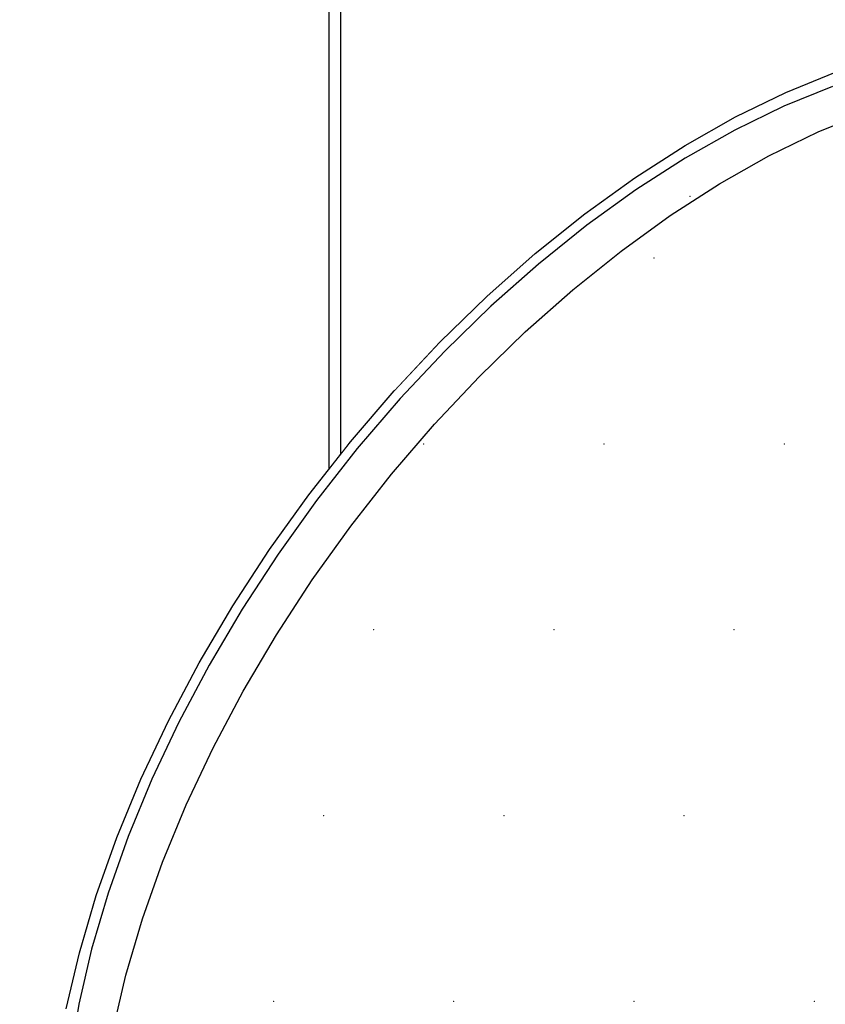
# Model space of a CAD drawing. Header units: millimetres. Extents: x 1798021 to 1815325, y -2500 to 6534.
# Tile 44 of 98: x 1805341 to 1805435, y 4914 to 5029. Entities that reach past the tile are written whole.
import ezdxf

# ---------------------------------------------------------------- set-up
doc = ezdxf.new("R2010")
doc.units = ezdxf.units.MM
doc.header["$MEASUREMENT"] = 0
doc.linetypes.add('Wipeout_Contour', pattern=[1000, 0, -1000])
for name, color, linetype in [('3 - SVĚTLA.3D', 7, 'Continuous'), ('4 - PRVKY ZÁMEČNICKÉ.3D', 7, 'Continuous'), ('Nové_4 - ZDIVO - STĚNY NENOSNÉ.3D', 7, 'Continuous'), ('Nové_Výplně - Povrchové', 7, 'Continuous'), ('Výplně - Povrchové', 7, 'Continuous')]:
    doc.layers.add(name, color=color, linetype=linetype)

# ---------------------------------------------------------------- blocks, each defined once
blk = doc.blocks.new('Řez_16', base_point=(1118812.4, 0))
at = {"color": 254, "linetype": 'Wipeout_Contour', "lineweight": 0, "ltscale": 287125239.6871727}
blk.add_wipeout([(1803569.96, 4604.29), (1803525.66, 4536.08), (1803600.03, 4385.91), (1808975.02, 5237.22), (1808974.93, 5239.5), (1808975.11, 5243.28), (1808975.65, 5246.61), (1808976.55, 5249.45), (1808977.79, 5251.81), (1808979.37, 5253.65), (1808981.29, 5254.98), (1808982.91, 5255.98), (1808983.01, 5256.01), (1808983.32, 5256.23), (1809116.02, 5337.76), (1805901.11, 4943.02), (1805926.98, 4927.12), (1805927.29, 4926.9), (1805927.39, 4926.87), (1805929.02, 4925.87), (1805930.93, 4924.54), (1805932.51, 4922.7), (1805933.76, 4920.34), (1805934.65, 4917.5), (1805935.19, 4914.17), (1805935.37, 4910.4), (1805935.2, 4906.19), (1805934.67, 4901.57), (1805933.78, 4896.58), (1805932.55, 4891.24), (1805930.97, 4885.58), (1805929.06, 4879.65), (1805926.84, 4873.47), (1805924.31, 4867.1), (1805921.48, 4860.55), (1805918.39, 4853.88), (1805915.04, 4847.13), (1805911.46, 4840.33), (1805907.67, 4833.54), (1805903.69, 4826.79), (1805899.55, 4820.12), (1805895.27, 4813.57), (1805890.88, 4807.19), (1805886.4, 4801.02), (1805881.87, 4795.08), (1805877.31, 4789.43), (1805872.75, 4784.09), (1805868.22, 4779.1), (1805863.74, 4774.48), (1805859.35, 4770.27), (1805855.07, 4766.49), (1805850.92, 4763.17), (1805846.94, 4760.32), (1805843.14, 4757.97), (1805839.56, 4756.12), (1805836.2, 4754.8), (1805833.1, 4754), (1805830.27, 4753.73), (1805827.74, 4754), (1805825.5, 4754.8), (1805823.88, 4755.8), (1805823.56, 4756.01), (1805823.47, 4756.05), (1805674.54, 4847.55), (1805672.67, 4848.84), (1805672.1, 4849.05), (1805662.34, 4855.05), (1805660.42, 4856.37), (1805658.84, 4858.22), (1805657.6, 4860.57), (1805656.7, 4863.42), (1805656.16, 4866.74), (1805655.98, 4870.52), (1805656.15, 4874.73), (1805656.69, 4879.35), (1805657.57, 4884.34), (1805658.81, 4889.68), (1805660.38, 4895.33), (1805662.29, 4901.27), (1805664.51, 4907.44), (1805667.05, 4913.82), (1805667.25, 4914.3), (1805621.97, 4908.74), (1805623.24, 4906.19), (1805624.91, 4901.57), (1805626.12, 4896.58), (1805626.89, 4891.24), (1805627.19, 4885.58), (1805627.03, 4879.65), (1805626.41, 4873.47), (1805625.34, 4867.1), (1805623.81, 4860.55), (1805621.85, 4853.88), (1805619.46, 4847.13), (1805616.65, 4840.33), (1805613.45, 4833.54), (1805609.87, 4826.79), (1805605.93, 4820.12), (1805601.67, 4813.57), (1805597.1, 4807.19), (1805592.25, 4801.02), (1805587.16, 4795.08), (1805581.86, 4789.43), (1805576.37, 4784.09), (1805570.74, 4779.1), (1805564.99, 4774.48), (1805559.17, 4770.27), (1805553.3, 4766.49), (1805547.43, 4763.17), (1805541.58, 4760.32), (1805535.81, 4757.97), (1805530.13, 4756.12), (1805524.6, 4754.8), (1805519.23, 4754), (1805514.07, 4753.73), (1805509.14, 4754), (1805504.48, 4754.8), (1805500.12, 4756.12), (1805496.08, 4757.97), (1805492.39, 4760.32), (1805491.06, 4761.32), (1805490.88, 4761.47), (1805490.73, 4761.57), (1805369.32, 4853.07), (1805368.26, 4853.98), (1805367.33, 4854.57), (1805359.37, 4860.57), (1805356.05, 4863.42), (1805353.11, 4866.74), (1805350.59, 4870.52), (1805348.49, 4874.73), (1805348.34, 4875.15), (1805203.57, 4857.37), (1805200.87, 4850.4), (1805197.56, 4843.28), (1805193.79, 4836.4), (1805189.59, 4829.78), (1805184.96, 4823.47), (1805179.95, 4817.52), (1805174.59, 4811.95), (1805168.91, 4806.8), (1805162.94, 4802.1), (1805156.72, 4797.89), (1805150.29, 4794.18), (1805143.69, 4791.01), (1805136.96, 4788.38), (1805130.14, 4786.33), (1805123.27, 4784.85), (1805116.4, 4783.95), (1805109.57, 4783.66), (1805102.81, 4783.95), (1805096.18, 4784.85), (1805089.71, 4786.33), (1805083.44, 4788.38), (1805077.41, 4791.01), (1805076.44, 4791.53), (1805076.24, 4791.64), (1805076.2, 4791.66), (1805002.45, 4831.18)], dxfattribs=at).dxf.layer = 'Výplně - Povrchové'
at = {"color": 254, "linetype": 'Wipeout_Contour', "lineweight": 0, "ltscale": 10843146.4861059}
blk.add_wipeout([(1808975.02, 5237.22), (1803600.03, 4385.91), (1803604.58, 4376.71), (1808976.2, 5227.49), (1808975.64, 5230.68), (1808975.1, 5235.29)], dxfattribs=at).dxf.layer = 'Výplně - Povrchové'
blk = doc.blocks.new('Řez_18', base_point=(1118812.4, 0))
at = {"color": 254, "linetype": 'Wipeout_Contour', "lineweight": 0, "ltscale": 72210743.34974928}
blk.add_wipeout([(1805062.58, 5053.08), (1805135.91, 5053.08), (1805135.91, 4986.45), (1805142.28, 4982.96), (1805150.19, 4977.93), (1805157.73, 4972.41), (1805164.85, 4966.42), (1805171.51, 4960.01), (1805177.66, 4953.22), (1805183.28, 4946.08), (1805188.32, 4938.65), (1805192.75, 4930.96), (1805196.54, 4923.07), (1805199.68, 4915.02), (1805202.14, 4906.87), (1805203.91, 4898.66), (1805204.97, 4890.44), (1805205.33, 4882.27), (1805204.97, 4874.2), (1805204.05, 4867.3), (1805345.55, 4884.68), (1805344.84, 4889.68), (1805344.54, 4895.33), (1805344.69, 4901.27), (1805345.31, 4907.44), (1805346.39, 4913.82), (1805347.91, 4920.37), (1805349.88, 4927.04), (1805352.27, 4933.79), (1805355.08, 4940.58), (1805358.28, 4947.38), (1805361.86, 4954.13), (1805365.79, 4960.8), (1805370.06, 4967.35), (1805374.63, 4973.72), (1805377.01, 4976.76), (1805377.01, 5053.08), (1805432.58, 5053.08), (1805432.58, 5061.08), (1805062.58, 5061.08)], dxfattribs=at).dxf.layer = 'Výplně - Povrchové'
at = {"color": 254, "linetype": 'Wipeout_Contour', "lineweight": 0, "ltscale": 45136291.99829362}
blk.add_wipeout([(1805384.61, 5051.08), (1805384.61, 4985.88), (1805389.87, 4991.49), (1805395.35, 4996.83), (1805400.99, 5001.82), (1805406.74, 5006.44), (1805412.56, 5010.65), (1805418.43, 5014.42), (1805424.3, 5017.75), (1805430.14, 5020.59), (1805435.92, 5022.95), (1805441.59, 5024.79), (1805447.13, 5026.12), (1805452.5, 5026.92), (1805457.66, 5027.19), (1805462.58, 5026.92), (1805467.24, 5026.12), (1805471.61, 5024.79), (1805475.65, 5022.95), (1805479.34, 5020.59), (1805487.3, 5014.59), (1805488.36, 5013.69), (1805489.29, 5013.09), (1805506.85, 4999.86), (1805506.85, 5051.08)], dxfattribs=at).dxf.layer = 'Výplně - Povrchové'
at = {"color": 254, "linetype": 'Wipeout_Contour', "lineweight": 0, "ltscale": 25300871.52538005}
blk.add_wipeout([(1805417.15, 5101.08), (1806042.58, 5101.08), (1806042.58, 5061.08), (1805762.58, 5061.08), (1805762.58, 5053.08), (1805786.86, 5053.08), (1805786.86, 5013.21), (1805887.71, 4951.25), (1809123.44, 5348.54), (1809123.44, 5382.19), (1809147.73, 5382.19), (1809147.73, 5390.19), (1808867.73, 5390.19), (1808867.73, 5402.97)], dxfattribs=at).dxf.layer = 'Výplně - Povrchové'
blk = doc.blocks.new('Řez_20', base_point=(1118812.4, 0))
at = {"color": 254, "linetype": 'Wipeout_Contour', "lineweight": 0, "ltscale": 412533108.0059386}
blk.add_wipeout([(1800920.22, 500), (1804497.49, 500), (1804497.49, 2600), (1805397.49, 2600), (1805397.49, 500), (1806676.49, 500), (1806676.49, 502.46), (1806976.49, 502.46), (1806976.49, 500), (1809927.49, 500), (1809927.49, 2600), (1810827.49, 2600), (1810827.49, 500), (1812755.49, 500), (1812755.49, 2087.56), (1811335.88, 5601.22), (1810067.73, 5400.37), (1810067.73, 5390.19), (1810003.47, 5390.19), (1809952.96, 5382.19), (1809956.06, 5382.19), (1809956.06, 5304.84), (1809959.69, 5298.21), (1809962.99, 5291.1), (1809965.82, 5283.8), (1809968.14, 5276.36), (1809969.95, 5268.83), (1809971.23, 5261.25), (1809971.98, 5253.67), (1809972.19, 5246.14), (1809971.86, 5238.7), (1809970.99, 5231.4), (1809969.59, 5224.29), (1809967.67, 5217.4), (1809965.23, 5210.78), (1809962.3, 5204.47), (1809958.89, 5198.52), (1809955.02, 5192.95), (1809950.71, 5187.8), (1809946, 5183.11), (1809940.91, 5178.89), (1809935.48, 5175.19), (1809929.73, 5172.01), (1809923.93, 5168.9), (1809923.73, 5168.82), (1809922.48, 5168.13), (1809834.1, 5120.76), (1809834.07, 5120.75), (1809833.86, 5120.63), (1809832.89, 5120.12), (1809826.87, 5117.49), (1809820.6, 5115.43), (1809814.13, 5113.95), (1809807.49, 5113.06), (1809800.74, 5112.76), (1809793.9, 5113.06), (1809787.03, 5113.95), (1809780.16, 5115.43), (1809773.34, 5117.49), (1809766.61, 5120.12), (1809760.01, 5123.29), (1809753.58, 5127), (1809747.36, 5131.21), (1809741.39, 5135.91), (1809735.71, 5141.06), (1809730.35, 5146.63), (1809725.34, 5152.58), (1809720.72, 5158.89), (1809716.51, 5165.5), (1809712.74, 5172.39), (1809709.43, 5179.51), (1809706.61, 5186.81), (1809704.28, 5194.25), (1809702.48, 5201.78), (1809701.19, 5209.36), (1809700.45, 5216.94), (1809700.24, 5224.47), (1809700.57, 5231.91), (1809701.43, 5239.21), (1809702.83, 5246.32), (1809704.76, 5253.21), (1809707.19, 5259.83), (1809710.13, 5266.13), (1809713.54, 5272.09), (1809717.41, 5277.66), (1809721.71, 5282.81), (1809726.42, 5287.5), (1809731.51, 5291.72), (1809736.95, 5295.42), (1809742.7, 5298.6), (1809743.66, 5299.11), (1809743.7, 5299.13), (1809743.91, 5299.24), (1809774.39, 5315.58), (1809774.39, 5353.91), (1809533.29, 5315.72), (1809533.29, 5305.87), (1809535.67, 5302.83), (1809540.24, 5296.45), (1809544.51, 5289.91), (1809548.44, 5283.24), (1809552.02, 5276.49), (1809555.22, 5269.69), (1809558.03, 5262.9), (1809560.42, 5256.14), (1809562.39, 5249.47), (1809563.91, 5242.93), (1809564.99, 5236.55), (1809565.61, 5230.37), (1809565.77, 5224.44), (1809565.46, 5218.79), (1809564.7, 5213.45), (1809563.48, 5208.45), (1809561.82, 5203.84), (1809559.72, 5199.63), (1809557.19, 5195.85), (1809554.26, 5192.53), (1809550.93, 5189.68), (1809542.97, 5183.68), (1809542.04, 5183.09), (1809540.98, 5182.18), (1809419.57, 5090.68), (1809419.42, 5090.58), (1809419.24, 5090.43), (1809417.92, 5089.43), (1809414.22, 5087.08), (1809410.18, 5085.23), (1809405.82, 5083.91), (1809401.16, 5083.11), (1809396.23, 5082.84), (1809391.07, 5083.11), (1809385.71, 5083.91), (1809380.17, 5085.23), (1809374.5, 5087.08), (1809368.72, 5089.43), (1809362.88, 5092.28), (1809357, 5095.6), (1809351.14, 5099.38), (1809345.31, 5103.59), (1809339.56, 5108.2), (1809333.93, 5113.2), (1809328.44, 5118.54), (1809323.14, 5124.19), (1809318.05, 5130.12), (1809313.2, 5136.3), (1809308.63, 5142.68), (1809304.37, 5149.22), (1809300.44, 5155.89), (1809296.86, 5162.65), (1809293.65, 5169.44), (1809290.85, 5176.24), (1809288.45, 5182.99), (1809286.49, 5189.66), (1809284.96, 5196.2), (1809283.89, 5202.58), (1809283.27, 5208.76), (1809283.11, 5214.69), (1809283.42, 5220.35), (1809284.18, 5225.69), (1809285.4, 5230.68), (1809287.06, 5235.29), (1809289.16, 5239.5), (1809291.69, 5243.28), (1809294.62, 5246.6), (1809297.95, 5249.45), (1809299.27, 5250.45), (1809299.43, 5250.55), (1809299.6, 5250.7), (1809346.65, 5286.16), (1809231.35, 5267.9), (1809233.99, 5262.9), (1809237.34, 5256.14), (1809240.43, 5249.47), (1809243.26, 5242.93), (1809245.79, 5236.55), (1809248.01, 5230.37), (1809249.92, 5224.44), (1809251.5, 5218.79), (1809252.73, 5213.45), (1809253.62, 5208.45), (1809254.15, 5203.84), (1809254.32, 5199.63), (1809254.14, 5195.85), (1809253.6, 5192.53), (1809252.71, 5189.68), (1809251.46, 5187.33), (1809249.88, 5185.48), (1809247.97, 5184.16), (1809238.2, 5178.16), (1809237.63, 5177.95), (1809235.76, 5176.66), (1809086.83, 5085.16), (1809086.74, 5085.12), (1809086.43, 5084.91), (1809084.8, 5083.91), (1809082.57, 5083.11), (1809080.03, 5082.84), (1809077.2, 5083.11), (1809074.1, 5083.91), (1809070.74, 5085.23), (1809067.16, 5087.08), (1809063.36, 5089.43), (1809059.38, 5092.28), (1809055.23, 5095.6), (1809050.95, 5099.38), (1809046.56, 5103.59), (1809042.08, 5108.2), (1809037.55, 5113.2), (1809032.99, 5118.54), (1809028.43, 5124.19), (1809023.9, 5130.12), (1809019.42, 5136.3), (1809015.03, 5142.68), (1809010.75, 5149.22), (1809006.61, 5155.89), (1809002.63, 5162.65), (1808998.84, 5169.44), (1808995.26, 5176.24), (1808991.91, 5182.99), (1808988.82, 5189.66), (1808986, 5196.2), (1808983.46, 5202.58), (1808981.24, 5208.76), (1808979.33, 5214.69), (1808977.76, 5220.35), (1808976.52, 5225.69), (1808976.2, 5227.49), (1803604.58, 4376.71)], dxfattribs=at).dxf.layer = 'Nové_Výplně - Povrchové'
blk = doc.blocks.new('Řez_56', base_point=(1118812.4, 0))
at = {"color": 254, "linetype": 'Wipeout_Contour', "lineweight": 0, "ltscale": 10844884.70980289}
blk.add_wipeout([(1803582.48, 5031.92), (1803573.7, 5017.57), (1803606.61, 4952.52), (1811334.5, 5628.62), (1811372.6, 5699.87), (1811367.29, 5713)], dxfattribs=at).dxf.layer = 'Výplně - Povrchové'
at = {"color": 254, "linetype": 'Wipeout_Contour', "lineweight": 0, "ltscale": 7229912.499028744}
blk.add_wipeout([(1811334.5, 5628.62), (1803606.61, 4952.52), (1803611.38, 4943.1), (1811328.98, 5618.3)], dxfattribs=at).dxf.layer = 'Výplně - Povrchové'
blk = doc.blocks.new('Řez_63', base_point=(1118812.4, 0))
at = {"color": 254, "linetype": 'Wipeout_Contour', "lineweight": 0, "ltscale": 7221766.897903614}
blk.add_wipeout([(1805429.93, 5018.99), (1805433.91, 5015.99), (1805439.57, 5018.3), (1805435.59, 5021.3)], dxfattribs=at).dxf.layer = 'Výplně - Povrchové'
at = {"color": 254, "linetype": 'Wipeout_Contour', "lineweight": 0, "ltscale": 7221454.899481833}
blk.add_wipeout([(1805353.61, 4933.92), (1805357.59, 4930.92), (1805360.34, 4937.58), (1805356.36, 4940.58)], dxfattribs=at).dxf.layer = 'Výplně - Povrchové'
at = {"color": 254, "linetype": 'Wipeout_Contour', "lineweight": 0, "ltscale": 7221744.096901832}
blk.add_wipeout([(1805424.2, 5016.2), (1805428.18, 5013.2), (1805433.91, 5015.99), (1805429.93, 5018.99)], dxfattribs=at).dxf.layer = 'Výplně - Povrchové'
at = {"color": 254, "linetype": 'Wipeout_Contour', "lineweight": 0, "ltscale": 7221444.634175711}
blk.add_wipeout([(1805353.61, 4933.92), (1805351.27, 4927.31), (1805355.25, 4924.31), (1805357.59, 4930.92)], dxfattribs=at).dxf.layer = 'Výplně - Povrchové'
at = {"color": 254, "linetype": 'Wipeout_Contour', "lineweight": 0, "ltscale": 7221721.100465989}
blk.add_wipeout([(1805424.2, 5016.2), (1805418.45, 5012.95), (1805422.43, 5009.95), (1805428.18, 5013.2)], dxfattribs=at).dxf.layer = 'Výplně - Povrchové'
at = {"color": 254, "linetype": 'Wipeout_Contour', "lineweight": 0, "ltscale": 7221436.019873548}
blk.add_wipeout([(1805351.27, 4927.31), (1805349.34, 4920.77), (1805353.32, 4917.77), (1805355.25, 4924.31)], dxfattribs=at).dxf.layer = 'Výplně - Povrchové'
at = {"color": 254, "linetype": 'Wipeout_Contour', "lineweight": 0, "ltscale": 7221698.050461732}
blk.add_wipeout([(1805412.7, 5009.25), (1805416.68, 5006.25), (1805422.43, 5009.95), (1805418.45, 5012.95)], dxfattribs=at).dxf.layer = 'Výplně - Povrchové'
at = {"color": 254, "linetype": 'Wipeout_Contour', "lineweight": 0, "ltscale": 7221429.109709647}
blk.add_wipeout([(1805347.85, 4914.36), (1805351.83, 4911.36), (1805353.32, 4917.77), (1805349.34, 4920.77)], dxfattribs=at).dxf.layer = 'Výplně - Povrchové'
at = {"layer": '3 - SVĚTLA.3D', "color": 181, "linetype": 'Continuous', "lineweight": 30, "true_color": 0x9e3eff}
for p, q in [((1805346.39, 4913.82), (1805347.91, 4920.37)), ((1805349.34, 4920.77), (1805347.85, 4914.36)), ((1805347.85, 4914.36), (1805346.79, 4908.11))]:
    blk.add_line(p, q, dxfattribs=at)
at = {"color": 254, "linetype": 'Wipeout_Contour', "lineweight": 0, "ltscale": 7221675.089004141}
blk.add_wipeout([(1805406.99, 5005.12), (1805410.97, 5002.12), (1805416.68, 5006.25), (1805412.7, 5009.25)], dxfattribs=at).dxf.layer = 'Výplně - Povrchové'
at = {"color": 254, "linetype": 'Wipeout_Contour', "lineweight": 0, "ltscale": 7221652.357635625}
blk.add_wipeout([(1805406.99, 5005.12), (1805401.36, 5000.6), (1805405.34, 4997.6), (1805410.97, 5002.12)], dxfattribs=at).dxf.layer = 'Výplně - Povrchové'
at = {"color": 254, "linetype": 'Wipeout_Contour', "lineweight": 0, "ltscale": 7221629.996512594}
blk.add_wipeout([(1805401.36, 5000.6), (1805395.83, 4995.7), (1805399.81, 4992.7), (1805405.34, 4997.6)], dxfattribs=at).dxf.layer = 'Výplně - Povrchové'
at = {"color": 254, "linetype": 'Wipeout_Contour', "lineweight": 0, "ltscale": 7221608.143523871}
blk.add_wipeout([(1805390.46, 4990.47), (1805394.44, 4987.47), (1805399.81, 4992.7), (1805395.83, 4995.7)], dxfattribs=at).dxf.layer = 'Výplně - Povrchové'
at = {"color": 254, "linetype": 'Wipeout_Contour', "lineweight": 0, "ltscale": 7221586.933408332}
blk.add_wipeout([(1805385.26, 4984.93), (1805389.24, 4981.93), (1805394.44, 4987.47), (1805390.46, 4990.47)], dxfattribs=at).dxf.layer = 'Výplně - Povrchové'
at = {"color": 254, "linetype": 'Wipeout_Contour', "lineweight": 0, "ltscale": 7221566.496949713}
blk.add_wipeout([(1805385.26, 4984.93), (1805380.27, 4979.11), (1805384.25, 4976.11), (1805389.24, 4981.93)], dxfattribs=at).dxf.layer = 'Výplně - Povrchové'
at = {"color": 254, "linetype": 'Wipeout_Contour', "lineweight": 0, "ltscale": 7221546.960153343}
blk.add_wipeout([(1805380.27, 4979.11), (1805375.52, 4973.06), (1805379.5, 4970.06), (1805384.25, 4976.11)], dxfattribs=at).dxf.layer = 'Výplně - Povrchové'
at = {"color": 254, "linetype": 'Wipeout_Contour', "lineweight": 0, "ltscale": 7221528.443456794}
blk.add_wipeout([(1805375.52, 4973.06), (1805371.05, 4966.81), (1805375.03, 4963.81), (1805379.5, 4970.06)], dxfattribs=at).dxf.layer = 'Výplně - Povrchové'
at = {"color": 254, "linetype": 'Wipeout_Contour', "lineweight": 0, "ltscale": 7221511.061085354}
blk.add_wipeout([(1805366.87, 4960.4), (1805370.85, 4957.4), (1805375.03, 4963.81), (1805371.05, 4966.81)], dxfattribs=at).dxf.layer = 'Výplně - Povrchové'
at = {"color": 254, "linetype": 'Wipeout_Contour', "lineweight": 0, "ltscale": 7221494.920184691}
blk.add_wipeout([(1805363.01, 4953.86), (1805366.99, 4950.86), (1805370.85, 4957.4), (1805366.87, 4960.4)], dxfattribs=at).dxf.layer = 'Výplně - Povrchové'
at = {"color": 254, "linetype": 'Wipeout_Contour', "lineweight": 0, "ltscale": 7221480.120263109}
blk.add_wipeout([(1805363.01, 4953.86), (1805359.5, 4947.24), (1805363.48, 4944.24), (1805366.99, 4950.86)], dxfattribs=at).dxf.layer = 'Výplně - Povrchové'
at = {"color": 254, "linetype": 'Wipeout_Contour', "lineweight": 0, "ltscale": 7221466.752542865}
blk.add_wipeout([(1805359.5, 4947.24), (1805356.36, 4940.58), (1805360.34, 4937.58), (1805363.48, 4944.24)], dxfattribs=at).dxf.layer = 'Výplně - Povrchové'
at = {"color": 254, "linetype": 'Wipeout_Contour', "lineweight": 0, "ltscale": 144434248.2675597}
blk.add_wipeout([(1805350.17, 4899.05), (1805350.01, 4893.24), (1805350.31, 4887.7), (1805351.06, 4882.46), (1805352.25, 4877.57), (1805353.88, 4873.05), (1805355.94, 4868.92), (1805358.42, 4865.22), (1805361.29, 4861.96), (1805362.43, 4860.99), (1805364.19, 4859.87), (1805368.15, 4858.06), (1805372.43, 4856.76), (1805376.99, 4855.97), (1805381.82, 4855.71), (1805386.88, 4855.97), (1805392.14, 4856.76), (1805397.56, 4858.06), (1805403.12, 4859.87), (1805408.78, 4862.17), (1805414.51, 4864.96), (1805420.27, 4868.22), (1805426.02, 4871.92), (1805431.72, 4876.05), (1805437.36, 4880.57), (1805442.88, 4885.46), (1805448.26, 4890.7), (1805453.45, 4896.24), (1805458.44, 4902.05), (1805463.19, 4908.11), (1805467.67, 4914.36), (1805471.85, 4920.77), (1805475.7, 4927.31), (1805479.21, 4933.92), (1805482.35, 4940.58), (1805485.1, 4947.24), (1805487.45, 4953.86), (1805489.37, 4960.4), (1805490.87, 4966.81), (1805491.92, 4973.06), (1805492.52, 4979.11), (1805492.68, 4984.93), (1805492.38, 4990.47), (1805491.63, 4995.7), (1805490.44, 5000.6), (1805488.81, 5005.12), (1805486.75, 5009.25), (1805484.27, 5012.95), (1805481.4, 5016.2), (1805480.26, 5017.18), (1805478.5, 5018.3), (1805474.54, 5020.11), (1805470.27, 5021.41), (1805465.7, 5022.19), (1805460.87, 5022.45), (1805455.81, 5022.19), (1805450.56, 5021.41), (1805445.13, 5020.11), (1805439.57, 5018.3), (1805433.91, 5015.99), (1805428.18, 5013.2), (1805422.43, 5009.95), (1805416.68, 5006.25), (1805410.97, 5002.12), (1805405.34, 4997.6), (1805399.81, 4992.7), (1805394.44, 4987.47), (1805389.24, 4981.93), (1805384.25, 4976.11), (1805379.5, 4970.06), (1805375.03, 4963.81), (1805370.85, 4957.4), (1805366.99, 4950.86), (1805363.48, 4944.24), (1805360.34, 4937.58), (1805357.59, 4930.92), (1805355.25, 4924.31), (1805353.32, 4917.77), (1805351.83, 4911.36), (1805350.77, 4905.11)], dxfattribs=at).dxf.layer = 'Výplně - Povrchové'
at = {"layer": '3 - SVĚTLA.3D', "color": 181, "linetype": 'Continuous', "lineweight": 30, "true_color": 0x9e3eff}
for p, q in [((1805361.86, 4954.13), (1805365.79, 4960.8)), ((1805366.87, 4960.4), (1805363.01, 4953.86)), ((1805358.28, 4947.38), (1805361.86, 4954.13)), ((1805363.01, 4953.86), (1805359.5, 4947.24)), ((1805363.48, 4944.24), (1805366.99, 4950.86)), ((1805355.08, 4940.58), (1805358.28, 4947.38)), ((1805359.5, 4947.24), (1805356.36, 4940.58)), ((1805360.34, 4937.58), (1805363.48, 4944.24)), ((1805352.27, 4933.79), (1805355.08, 4940.58)), ((1805356.36, 4940.58), (1805353.61, 4933.92)), ((1805357.59, 4930.92), (1805360.34, 4937.58)), ((1805349.88, 4927.04), (1805352.27, 4933.79)), ((1805353.61, 4933.92), (1805351.27, 4927.31)), ((1805355.25, 4924.31), (1805357.59, 4930.92)), ((1805351.27, 4927.31), (1805349.34, 4920.77)), ((1805347.91, 4920.37), (1805349.88, 4927.04)), ((1805353.32, 4917.77), (1805355.25, 4924.31)), ((1805351.83, 4911.36), (1805353.32, 4917.77))]:
    blk.add_line(p, q, dxfattribs=at)
at = {"color": 254, "linetype": 'Wipeout_Contour', "lineweight": 0, "ltscale": 155269773.7509432}
blk.add_wipeout([(1805371.03, 4852.22), (1805368.26, 4853.98), (1805369.32, 4853.07), (1805373.02, 4850.72), (1805377.06, 4848.87), (1805381.42, 4847.55), (1805386.08, 4846.75), (1805391.01, 4846.48), (1805396.17, 4846.75), (1805401.53, 4847.55), (1805407.07, 4848.87), (1805412.74, 4850.72), (1805418.52, 4853.07), (1805424.36, 4855.92), (1805430.23, 4859.24), (1805436.1, 4863.02), (1805441.93, 4867.23), (1805447.68, 4871.85), (1805453.31, 4876.84), (1805458.8, 4882.18), (1805464.1, 4887.83), (1805469.19, 4893.77), (1805474.04, 4899.94), (1805478.6, 4906.32), (1805482.87, 4912.87), (1805486.8, 4919.54), (1805490.38, 4926.29), (1805493.59, 4933.08), (1805496.39, 4939.88), (1805498.79, 4946.63), (1805500.75, 4953.3), (1805502.28, 4959.85), (1805503.35, 4966.22), (1805503.97, 4972.4), (1805504.13, 4978.33), (1805503.82, 4983.99), (1805503.06, 4989.33), (1805501.84, 4994.32), (1805500.18, 4998.94), (1805498.08, 5003.15), (1805495.55, 5006.92), (1805492.62, 5010.25), (1805489.29, 5013.09), (1805488.36, 5013.69), (1805490.63, 5011.75), (1805493.56, 5008.42), (1805496.09, 5004.65), (1805496.58, 5003.65), (1805497.39, 5002.45), (1805499.47, 4998.28), (1805501.12, 4993.71), (1805502.32, 4988.76), (1805503.08, 4983.48), (1805503.38, 4977.88), (1805503.22, 4972.01), (1805502.61, 4965.89), (1805501.55, 4959.58), (1805500.04, 4953.1), (1805498.09, 4946.5), (1805495.72, 4939.81), (1805492.94, 4933.08), (1805489.77, 4926.36), (1805486.23, 4919.67), (1805482.33, 4913.07), (1805478.11, 4906.59), (1805473.59, 4900.27), (1805468.79, 4894.16), (1805463.75, 4888.29), (1805458.5, 4882.69), (1805453.07, 4877.4), (1805447.49, 4872.46), (1805441.8, 4867.89), (1805436.03, 4863.72), (1805430.23, 4859.98), (1805424.41, 4856.69), (1805418.63, 4853.87), (1805412.91, 4851.54), (1805407.29, 4849.72), (1805401.81, 4848.4), (1805396.5, 4847.61), (1805391.39, 4847.35), (1805386.51, 4847.61), (1805381.9, 4848.4), (1805380.23, 4848.91), (1805379.43, 4849.05), (1805375.07, 4850.37)], dxfattribs=at).dxf.layer = 'Výplně - Povrchové'
at = {"layer": '3 - SVĚTLA.3D', "color": 181, "linetype": 'Continuous', "lineweight": 30, "true_color": 0x9e3eff}
for p, q in [((1805370.06, 4967.35), (1805374.63, 4973.72)), ((1805375.52, 4973.06), (1805371.05, 4966.81)), ((1805365.79, 4960.8), (1805370.06, 4967.35)), ((1805371.05, 4966.81), (1805366.87, 4960.4)), ((1805370.85, 4957.4), (1805375.03, 4963.81)), ((1805366.99, 4950.86), (1805370.85, 4957.4))]:
    blk.add_line(p, q, dxfattribs=at)
at = {"layer": '3 - SVĚTLA.3D', "color": 7, "linetype": 'Continuous', "lineweight": 0}
for p in [(1805376.36, 4936.34), (1805370.53, 4914.69), (1805391.5, 4914.69), (1805412.48, 4914.69), (1805433.46, 4914.69)]:
    blk.add_point(p, dxfattribs=at)
at = {"color": 254, "linetype": 'Wipeout_Contour', "lineweight": 0, "ltscale": 10832331.29656826}
blk.add_wipeout([(1805378.3, 4978.4), (1805379.47, 4979.9), (1805384.56, 4985.83), (1805384.61, 4985.88), (1805384.61, 5051.08), (1805378.3, 5051.08)], dxfattribs=at).dxf.layer = 'Výplně - Povrchové'
at = {"color": 254, "linetype": 'Wipeout_Contour', "lineweight": 0, "ltscale": 14443596.02913949}
blk.add_wipeout([(1805377.01, 5053.08), (1805377.01, 4976.76), (1805378.3, 4978.4), (1805378.3, 5051.08), (1805506.85, 5051.08), (1805506.85, 4923.08), (1805508.14, 4923.08), (1805508.14, 5053.08)], dxfattribs=at).dxf.layer = 'Výplně - Povrchové'
at = {"layer": '3 - SVĚTLA.3D', "color": 181, "linetype": 'Continuous', "lineweight": 30, "true_color": 0x9e3eff}
for p, q in [((1805377.01, 4976.76), (1805377.01, 5053.08)), ((1805378.3, 5051.08), (1805378.3, 4978.4)), ((1805430.14, 5020.59), (1805435.92, 5022.95)), ((1805435.59, 5021.3), (1805429.93, 5018.99)), ((1805424.3, 5017.75), (1805430.14, 5020.59)), ((1805429.93, 5018.99), (1805424.2, 5016.2)), ((1805418.43, 5014.42), (1805424.3, 5017.75)), ((1805433.91, 5015.99), (1805439.57, 5018.3)), ((1805424.2, 5016.2), (1805418.45, 5012.95)), ((1805428.18, 5013.2), (1805433.91, 5015.99)), ((1805412.56, 5010.65), (1805418.43, 5014.42)), ((1805422.43, 5009.95), (1805428.18, 5013.2)), ((1805418.45, 5012.95), (1805412.7, 5009.25)), ((1805406.74, 5006.44), (1805412.56, 5010.65)), ((1805416.68, 5006.25), (1805422.43, 5009.95)), ((1805412.7, 5009.25), (1805406.99, 5005.12)), ((1805400.99, 5001.82), (1805406.74, 5006.44)), ((1805410.97, 5002.12), (1805416.68, 5006.25)), ((1805406.99, 5005.12), (1805401.36, 5000.6)), ((1805395.35, 4996.83), (1805400.99, 5001.82)), ((1805405.34, 4997.6), (1805410.97, 5002.12)), ((1805401.36, 5000.6), (1805395.83, 4995.7)), ((1805399.81, 4992.7), (1805405.34, 4997.6)), ((1805389.87, 4991.49), (1805395.35, 4996.83)), ((1805395.83, 4995.7), (1805390.46, 4990.47)), ((1805394.44, 4987.47), (1805399.81, 4992.7)), ((1805384.56, 4985.83), (1805389.87, 4991.49)), ((1805390.46, 4990.47), (1805385.26, 4984.93)), ((1805389.24, 4981.93), (1805394.44, 4987.47)), ((1805379.47, 4979.9), (1805384.56, 4985.83)), ((1805385.26, 4984.93), (1805380.27, 4979.11)), ((1805384.25, 4976.11), (1805389.24, 4981.93)), ((1805374.63, 4973.72), (1805379.47, 4979.9)), ((1805380.27, 4979.11), (1805375.52, 4973.06)), ((1805379.5, 4970.06), (1805384.25, 4976.11)), ((1805375.03, 4963.81), (1805379.5, 4970.06))]:
    blk.add_line(p, q, dxfattribs=at)
at = {"layer": '3 - SVĚTLA.3D', "color": 7, "linetype": 'Continuous', "lineweight": 0}
for p in [(1805418.99, 5008.51), (1805414.82, 5001.3), (1805388.01, 4979.65), (1805408.99, 4979.65), (1805429.97, 4979.65), (1805382.18, 4958), (1805403.16, 4958), (1805424.14, 4958), (1805397.33, 4936.34), (1805418.31, 4936.34)]:
    blk.add_point(p, dxfattribs=at)

msp = doc.modelspace()

# ---------------------------------------------------------------- block references
at = {"layer": '4 - PRVKY ZÁMEČNICKÉ.3D', "lineweight": 0}
msp.add_blockref('Řez_16', (1118812.4, 0), dxfattribs=at)

# ---------------------------------------------------------------- next in the draw order: block references
msp.add_blockref('Řez_18', (1118812.4, 0), dxfattribs=at)

# ---------------------------------------------------------------- next in the draw order: block references
at = {"layer": 'Nové_4 - ZDIVO - STĚNY NENOSNÉ.3D', "lineweight": 0}
msp.add_blockref('Řez_20', (1118812.4, 0), dxfattribs=at)

# ---------------------------------------------------------------- next in the draw order: block references
at = {"layer": '4 - PRVKY ZÁMEČNICKÉ.3D', "lineweight": 0}
msp.add_blockref('Řez_56', (1118812.4, 0), dxfattribs=at)

# ---------------------------------------------------------------- next in the draw order: block references
at = {"layer": '3 - SVĚTLA.3D', "lineweight": 0}
msp.add_blockref('Řez_63', (1118812.4, 0), dxfattribs=at)

doc.saveas('drawing.dxf')
